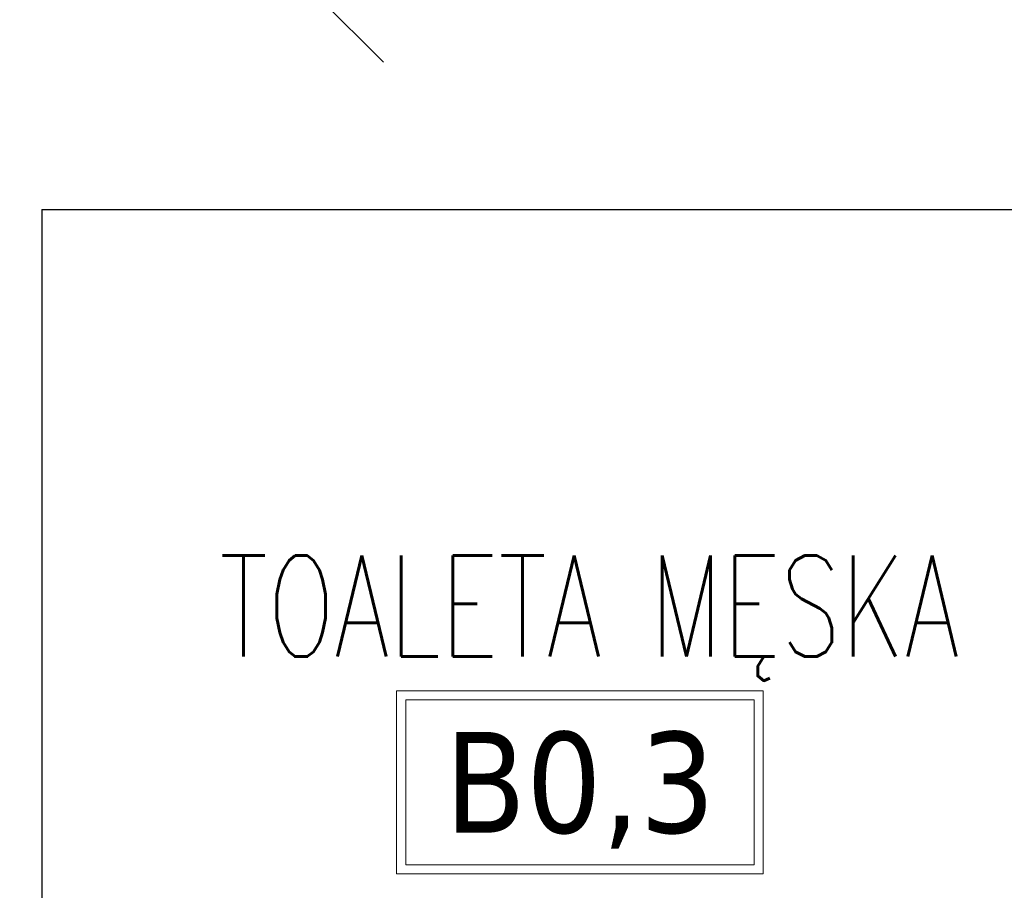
# Model space of a CAD drawing. Header units: millimetres. Extents: x 28291 to 177760, y -399809 to -170937.
# Tile 141 of 256: x 52002 to 52119, y -195332 to -195229. Entities that reach past the tile are written whole.
import ezdxf
from ezdxf.enums import TextEntityAlignment as Align

# ---------------------------------------------------------------- set-up
doc = ezdxf.new("R2010")
doc.units = ezdxf.units.MM
doc.layers.get('0').update_dxf_attribs({"lineweight": 0})
for name, color, linetype, lineweight in [('!! 0_ Istn-sciany', 3, 'Continuous', 30), ('!! 0_Opis_pom', 9, 'Continuous', 13), ('!! wymiary osi', 250, 'Continuous', 9), ('Dimension (ISO)', 7, 'Continuous', 25)]:
    doc.layers.add(name, color=color, linetype=linetype, lineweight=lineweight)
doc.styles.add('ARIAL', font='tahoma.ttf')
doc.styles.add('Note Text (ISO)', font='tahoma.ttf')
doc.styles.add('TXT', font='simplex.shx')
doc.dimstyles.new('Default (ISO)', dxfattribs={"dimscale": 5, "dimtxt": 5, "dimasz": 5, "dimexe": 3.175, "dimexo": 0, "dimgap": 0.762, "dimtad": 1, "dimdec": 0, "dimrnd": 1e-08, "dimzin": 0, "dimtxsty": 'Note Text (ISO)', "dimcen": 0.09, "dimdle": 10, "dimclrd": 256, "dimclre": 256, "dimclrt": 256, "dimazin": 0, "dimtfac": 0.70104, "dimtmove": 0, "dimatfit": 3, "dimfxl": 1, "dimtolj": 1, "dimtzin": 0, "dimlwd": -1, "dimlwe": -1, "dimarcsym": 0})
doc.dimstyles.new('DIM50', dxfattribs={"dimscale": 5, "dimtxt": 2.5, "dimasz": 1.5, "dimexe": 0, "dimexo": 0, "dimgap": 0.5, "dimtad": 1, "dimdec": 4, "dimrnd": 0.5, "dimdsep": 46, "dimtxsty": 'TXT', "dimblk1": 'TICK1', "dimblk2": 'TICK1', "dimsah": 1, "dimcen": 0, "dimse1": 1, "dimse2": 1, "dimclrd": 1, "dimclre": 7, "dimclrt": 9, "dimadec": 0, "dimazin": 0, "dimtfac": 1, "dimtdec": 4, "dimtmove": 2, "dimatfit": 3, "dimldrblk": 'TICK1', "dimfxl": 1, "dimtolj": 1, "dimarcsym": 0})

# ---------------------------------------------------------------- blocks, each defined once
blk = doc.blocks.new('*D1405')
at = {"layer": 'DEFPOINTS', "color": 0, "transparency": 16777216}
for p in [(-689.8, 120.2), (510.2, 120.2), (510.2, 18.8)]:
    blk.add_point(p, dxfattribs=at)
at = {"layer": 'Dimension (ISO)', "transparency": 16777216}
for p, q in [((-689.8, 120.2), (-689.8, 2.9)), ((510.2, 120.2), (510.2, 2.9)), ((-664.8, 18.8), (485.2, 18.8))]:
    blk.add_line(p, q, dxfattribs=at)
for points in [[(-664.8, 22.9), (-664.8, 14.6), (-689.8, 18.8)], [(485.2, 22.9), (485.2, 14.6), (510.2, 18.8)]]:
    blk.add_solid(points, dxfattribs=at)
at = {"layer": 'Dimension (ISO)', "lineweight": 9, "transparency": 16777216, "insert": (-160.6, 48.6), "char_height": 25, "attachment_point": 1, "style": 'Note Text (ISO)'}
blk.add_mtext('\\A1;1200', dxfattribs=at)
blk = doc.blocks.new('TICK1')
at = {"color": 0}
for p, q in [((0, -1.4), (0, 1.4)), ((0, 0), (-1, 0))]:
    blk.add_line(p, q, dxfattribs=at)
at = {"color": 2}
blk.add_line((-1, -1), (1, 1), dxfattribs=at)
blk = doc.blocks.new('*D2473')
at = {"layer": '!! wymiary osi', "color": 1, "lineweight": -2, "transparency": 16777216}
blk.add_line((52037.78, -195219.09), (52037.78, -194959.09), dxfattribs=at)
at = {"layer": 'DEFPOINTS', "color": 0, "transparency": 16777216}
for p in [(52004.71, -194951.59), (52037.78, -194951.59), (52004.71, -195226.59)]:
    blk.add_point(p, dxfattribs=at)
at = {"layer": '!! wymiary osi', "color": 1, "lineweight": -2, "transparency": 16777216, "xscale": 7.5, "yscale": 7.5, "zscale": 7.5}
for p, rotation in [((52037.78, -194951.59), 90), ((52037.78, -195226.59), 270)]:
    blk.add_blockref('TICK1', p, dxfattribs=dict(at, rotation=rotation))
at = {"layer": '!! wymiary osi', "color": 9, "transparency": 16777216, "insert": (52029.03, -195089.09), "char_height": 12.5, "attachment_point": 5, "rotation": 90, "style": 'TXT'}
blk.add_mtext('\\A1;275', dxfattribs=at)
blk = doc.blocks.new('A$C11ef928a')
at = {"layer": 'Dimension (ISO)', "lineweight": 9}
dim = blk.add_linear_dim(base=(510.2, 18.8), p1=(-689.8, 120.2), p2=(510.2, 120.2), angle=180, dimstyle='Default (ISO)', override={"dimdec": 0, "dimlfac": 1, "dimtp": 0, "dimtm": 0, "dimtdec": 2, "dimtofl": 0, "dimatfit": 1}, dxfattribs=at)
dim.commit()
dim.dimension.update_dxf_attribs({"geometry": '*D1405', "text_midpoint": (-125.7, 18.8), "dimtype": 128})

msp = doc.modelspace()

# ---------------------------------------------------------------- linework, layer by layer
at = {"layer": '!! 0_ Istn-sciany'}
for points in [[(52004.71142, -195251.5883), (52304.71142, -195251.5883)], [(52004.71142, -195251.5883), (52004.71142, -195393.5883)]]:
    msp.add_lwpolyline(points, dxfattribs=at)
at = {"layer": '!! 0_Opis_pom', "ltscale": 0.7}
for points in [[(52046.83538, -195330.48465), (52090.35538, -195330.48465), (52090.35538, -195308.72465), (52046.83538, -195308.72465)], [(52047.92338, -195329.39665), (52089.26738, -195329.39665), (52089.26738, -195309.81265), (52047.92338, -195309.81265)]]:
    msp.add_lwpolyline(points, close=True, dxfattribs=at)

# ---------------------------------------------------------------- block references
at = {"xscale": -0.1, "yscale": 0.1, "zscale": 0.1, "rotation": 90}
msp.add_blockref('A$C11ef928a', (82225.12684, -195364.3052), dxfattribs=at)

# ---------------------------------------------------------------- texts
at = {"layer": '!! 0_Opis_pom', "ltscale": 0.7, "style": 'TXT', "width": 0.7}
msp.add_text('TOALETA MĘSKA', height=12, dxfattribs=at).set_placement((52069.71052, -195304.67834), align=Align.CENTER)
at = {"layer": '!! 0_Opis_pom', "ltscale": 0.7, "style": 'ARIAL'}
msp.add_attdef('B0,3', text='', height=11.968, dxfattribs=at).set_placement((52068.59538, -195319.60465), align=Align.MIDDLE_CENTER)

# ---------------------------------------------------------------- dimensions: what is measured, and where the dimension line sits
at = {"layer": '!! wymiary osi'}
dim = msp.add_linear_dim(base=(52037.78178, -194951.5883), p1=(52004.71142, -195226.5883), p2=(52004.71142, -194951.5883), angle=90, dimstyle='DIM50', dxfattribs=at)
dim.commit()
dim.dimension.update_dxf_attribs({"geometry": '*D2473', "text_midpoint": (52029.03178, -195089.0883)})

doc.saveas('drawing.dxf')
